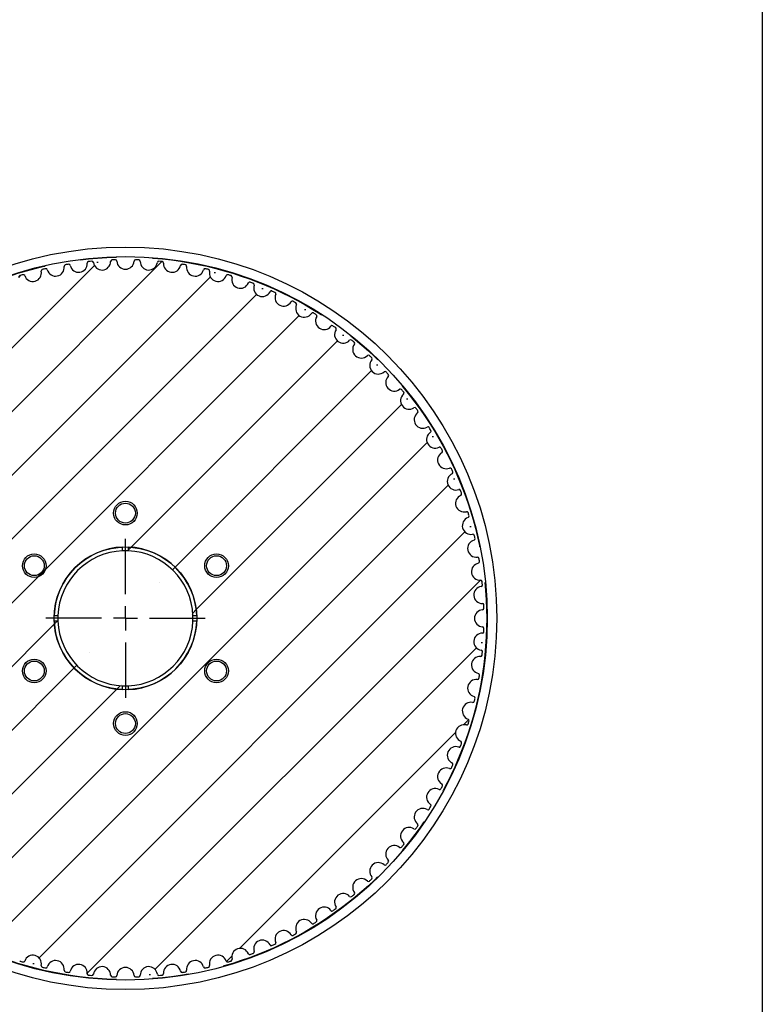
# Model space of a CAD drawing. Header units: millimetres. Extents: x 19 to 819, y 19 to 629.
# Tile 5 of 7: x 662 to 819, y 225 to 434. Entities that reach past the tile are written whole.
import ezdxf

# ---------------------------------------------------------------- set-up
doc = ezdxf.new("R2010")
doc.units = ezdxf.units.MM
doc.header["$LTSCALE"] = 3
doc.linetypes.add('CENTERX2', pattern=[20.32, 12.7, -2.54, 2.54, -2.54])
doc.layers.add('CENTER', color=40, linetype='CENTERX2')
doc.layers.add('HATCH', color=6, linetype='Continuous')
doc.layers.add('DIMENSIONS', color=140, linetype='Continuous', lineweight=25)
doc.layers.add('TEXT', color=140, linetype='Continuous', lineweight=25)
doc.styles.add('SLDTEXTSTYLE0', font='TXT', dxfattribs={"width": 0.7})
doc.dimstyles.new('SLDDIMSTYLE0', dxfattribs={"dimtxt": 6.474023, "dimasz": 9.906, "dimexe": 0, "dimexo": 0.0625, "dimgap": 1.618506, "dimtad": 0, "dimtih": 1, "dimtoh": 1, "dimrnd": 1e-09, "dimzin": 12, "dimdsep": 46, "dimtxsty": 'SLDTEXTSTYLE0', "dimsah": 1, "dimcen": 0, "dimadec": 0, "dimazin": 3, "dimtfac": 1, "dimtofl": 0, "dimtmove": 0, "dimatfit": 3, "dimfxl": 0, "dimfrac": 2, "dimtolj": 1, "dimtzin": 12, "dimarcsym": 0})

# ---------------------------------------------------------------- blocks, each defined once
blk = doc.blocks.new('_D_11')
at = {"layer": 'DIMENSIONS'}
for p, q in [((560.33, 422.74), (558.15, 422.74)), ((558.15, 422.74), (558.15, 412.45)), ((579.56, 422.74), (581.74, 422.74)), ((581.74, 422.74), (581.74, 412.45)), ((558.15, 412.45), (560.33, 412.45)), ((581.74, 412.45), (579.56, 412.45)), ((615.44, 413.34), (598.77, 413.34)), ((642.9, 371.05), (615.44, 413.34))]:
    blk.add_line(p, q, dxfattribs=at)
blk.add_solid([(642.9, 371.05), (638.78, 380.19), (636.22, 378.53)], dxfattribs=at)
at = {"layer": 'DIMENSIONS', "char_height": 6.35, "attachment_point": 1, "style": 'SLDTEXTSTYLE0'}
for s, insert in [('%%c', (552.75, 432.38)), ('152.8', (562.52, 432.38)), ('6.02', (560.33, 420.64)), ('PITCH DIA.', (545.89, 408.9))]:
    blk.add_mtext(s, dxfattribs=dict(at, insert=insert))
blk = doc.blocks.new('SW_CENTERMARKSYMBOL_1')
at = {"layer": 'CENTER', "color": 0}
for p, q in [((0, 5.08), (0, 16.8275)), ((0, 0), (0, 2.54)), ((-5.08, 0), (-16.8275, 0)), ((0, 0), (-2.54, 0)), ((0, 0), (0, -2.54)), ((0, 0), (2.54, 0)), ((5.08, 0), (16.8275, 0)), ((0, -5.08), (0, -16.8275))]:
    blk.add_line(p, q, dxfattribs=at)

msp = doc.modelspace()

# ---------------------------------------------------------------- hatches: boundary and pattern name
at = {"layer": 'HATCH'}
h = msp.add_hatch(dxfattribs=at)
h.set_pattern_fill('ANSI31', color=256, scale=3, style=0)
edge = h.paths.add_edge_path(flags=0)
edge.add_arc((684.492, 306.975), 75.825, 87.8555, 88.3945)
edge.add_arc((686.608, 382.471), 0.3, 88.3945, 176.49388)
edge.add_arc((684.492, 382.6), 1.82, 183.50612, 356.49388, ccw=False)
edge.add_arc((682.376, 382.471), 0.3, 3.50612, 91.6055)
edge.add_arc((684.492, 306.975), 75.825, 91.6055, 92.1445)
edge.add_arc((681.666, 382.447), 0.3, 92.1445, 180.24388)
edge.add_arc((679.546, 382.438), 1.82, -172.74388, 0.24388, ccw=False)
edge.add_arc((677.443, 382.171), 0.3, 7.25612, 95.3555)
edge.add_arc((684.492, 306.975), 75.825, 95.3555, 95.8945)
edge.add_arc((676.736, 382.101), 0.3, 95.8945, 183.99388)
edge.add_arc((674.621, 381.953), 1.82, -168.99388, 3.99388, ccw=False)
edge.add_arc((672.54, 381.549), 0.3, 11.00612, 99.1055)
edge.add_arc((684.492, 306.975), 75.825, 99.1055, 99.6445)
edge.add_arc((671.839, 381.433), 0.3, 99.6445, 187.74388)
edge.add_arc((669.738, 381.147), 1.82, -165.24388, 7.74388, ccw=False)
edge.add_arc((667.688, 380.607), 0.3, 14.75612, 102.8555)
edge.add_arc((684.492, 306.975), 75.825, 102.8555, 103.3945)
edge.add_arc((666.996, 380.446), 0.3, 103.3945, 191.49388)
edge.add_arc((664.919, 380.023), 1.82, -161.49388, 11.49388, ccw=False)
edge.add_arc((662.909, 379.351), 0.3, 18.50612, 106.6055)
edge.add_arc((684.492, 306.975), 75.825, 106.6055, 107.1445)
edge.add_arc((662.229, 379.144), 0.3, 107.1445, 195.24388)
edge.add_arc((660.183, 378.587), 1.82, -157.74388, 15.24388, ccw=False)
edge.add_arc((658.221, 377.784), 0.3, 22.25612, 110.3555)
edge.add_arc((684.492, 306.975), 75.825, 110.3555, 110.8945)
edge.add_arc((657.556, 377.534), 0.3, 110.8945, 198.99388)
edge.add_arc((655.552, 376.844), 1.82, -153.99388, 18.99388, ccw=False)
edge.add_arc((653.646, 375.914), 0.3, 26.00612, 114.1055)
edge.add_arc((684.492, 306.975), 75.825, 114.1055, 114.6445)
edge.add_arc((652.999, 375.621), 0.3, 114.6445, 202.74388)
edge.add_arc((651.044, 374.801), 1.82, -150.24388, 22.74388, ccw=False)
edge.add_arc((649.204, 373.749), 0.3, 29.75612, 117.8555)
edge.add_arc((684.492, 306.975), 75.825, 117.8555, 118.3945)
edge.add_arc((648.577, 373.414), 0.3, 118.3945, 206.49388)
edge.add_arc((646.68, 372.468), 1.82, -146.49388, 26.49388, ccw=False)
edge.add_arc((644.912, 371.298), 0.3, 33.50612, 121.6055)
edge.add_arc((684.492, 306.975), 75.825, 121.6055, 122.1445)
edge.add_arc((644.309, 370.923), 0.3, 122.1445, 210.24388)
edge.add_arc((642.477, 369.855), 1.82, -142.74388, 30.24388, ccw=False)
edge.add_arc((640.79, 368.572), 0.3, 37.25612, 125.3555)
edge.add_arc((684.492, 306.975), 75.825, 125.3555, 125.8945)
edge.add_arc((640.212, 368.158), 0.3, 125.8945, 213.99388)
edge.add_arc((638.455, 366.973), 1.82, -138.99388, 33.99388, ccw=False)
edge.add_arc((636.855, 365.582), 0.3, 41.00612, 129.1055)
edge.add_arc((684.492, 306.975), 75.825, 129.1055, 129.6445)
edge.add_arc((636.305, 365.131), 0.3, 129.6445, 217.74388)
edge.add_arc((634.629, 363.833), 1.82, -135.24388, 37.74388, ccw=False)
edge.add_arc((633.124, 362.34), 0.3, 44.75612, 132.8555)
edge.add_arc((684.492, 306.975), 75.825, 132.8555, 133.3945)
edge.add_arc((632.605, 361.855), 0.3, 133.3945, 221.49388)
edge.add_arc((631.017, 360.45), 1.82, -131.49388, 41.49388, ccw=False)
edge.add_arc((629.613, 358.862), 0.3, 48.50612, 136.6055)
edge.add_arc((684.492, 306.975), 75.825, 136.6055, 137.1445)
edge.add_arc((629.127, 358.344), 0.3, 137.1445, 225.24388)
edge.add_arc((627.634, 356.838), 1.82, -127.74388, 45.24388, ccw=False)
edge.add_arc((626.337, 355.162), 0.3, 52.25612, 140.3555)
edge.add_arc((684.492, 306.975), 75.825, 140.3555, 140.8945)
edge.add_arc((625.886, 354.613), 0.3, 140.8945, 228.99388)
edge.add_arc((624.495, 353.013), 1.82, -123.99388, 48.99388, ccw=False)
edge.add_arc((623.309, 351.255), 0.3, 56.00612, 144.1055)
edge.add_arc((684.492, 306.975), 75.825, 144.1055, 144.6445)
edge.add_arc((622.896, 350.678), 0.3, 144.6445, 232.74388)
edge.add_arc((621.612, 348.99), 1.82, -120.24388, 52.74388, ccw=False)
edge.add_arc((620.544, 347.159), 0.3, 59.75612, 147.8555)
edge.add_arc((684.492, 306.975), 75.825, 147.8555, 148.3945)
edge.add_arc((620.169, 346.555), 0.3, 148.3945, 236.49388)
edge.add_arc((618.999, 344.788), 1.82, -116.49388, 56.49388, ccw=False)
edge.add_arc((618.053, 342.89), 0.3, 63.50612, 151.6055)
edge.add_arc((684.492, 306.975), 75.825, 151.6055, 152.1445)
edge.add_arc((617.718, 342.264), 0.3, 152.1445, 240.24388)
edge.add_arc((616.666, 340.423), 1.82, -112.74388, 60.24388, ccw=False)
edge.add_arc((615.846, 338.468), 0.3, 67.25612, 155.3555)
edge.add_arc((684.492, 306.975), 75.825, 155.3555, 155.8945)
edge.add_arc((615.553, 337.821), 0.3, 155.8945, 243.99388)
edge.add_arc((614.624, 335.916), 1.82, -108.99388, 63.99388, ccw=False)
edge.add_arc((613.934, 333.911), 0.3, 71.00612, 159.1055)
edge.add_arc((684.492, 306.975), 75.825, 159.1055, 159.6445)
edge.add_arc((613.683, 333.246), 0.3, 159.6445, 247.74388)
edge.add_arc((612.881, 331.284), 1.82, -105.24388, 67.74388, ccw=False)
edge.add_arc((612.323, 329.239), 0.3, 74.75612, 162.8555)
edge.add_arc((684.492, 306.975), 75.825, 162.8555, 163.3945)
edge.add_arc((612.117, 328.559), 0.3, 163.3945, 251.49388)
edge.add_arc((611.444, 326.548), 1.82, -101.49388, 71.49388, ccw=False)
edge.add_arc((611.022, 324.471), 0.3, 78.50612, 166.6055)
edge.add_arc((684.492, 306.975), 75.825, 166.6055, 167.1445)
edge.add_arc((610.86, 323.779), 0.3, 167.1445, 255.24388)
edge.add_arc((610.32, 321.729), 1.82, -97.74388, 75.24388, ccw=False)
edge.add_arc((610.035, 319.628), 0.3, 82.25612, 170.3555)
edge.add_arc((684.492, 306.975), 75.825, 170.3555, 170.8945)
edge.add_arc((609.919, 318.927), 0.3, 170.8945, 258.99388)
edge.add_arc((609.514, 316.846), 1.82, -93.99388, 78.99388, ccw=False)
edge.add_arc((609.366, 314.731), 0.3, 86.00612, 174.1055)
edge.add_arc((684.492, 306.975), 75.825, 174.1055, 174.6445)
edge.add_arc((609.297, 314.024), 0.3, 174.6445, 262.74388)
edge.add_arc((609.029, 311.921), 1.82, -90.24388, 82.74388, ccw=False)
edge.add_arc((609.02, 309.801), 0.3, 89.75612, 177.8555)
edge.add_arc((684.492, 306.975), 75.825, 177.8555, 178.3945)
edge.add_arc((608.997, 309.091), 0.3, 178.3945, 266.49388)
edge.add_arc((608.867, 306.975), 1.82, -86.49388, 86.49388, ccw=False)
edge.add_arc((608.997, 304.859), 0.3, 93.50612, 181.6055)
edge.add_arc((684.492, 306.975), 75.825, 181.6055, 182.1445)
edge.add_arc((609.02, 304.149), 0.3, 182.1445, 270.24388)
edge.add_arc((609.029, 302.029), 1.82, -82.74388, 90.24388, ccw=False)
edge.add_arc((609.297, 299.926), 0.3, 97.25612, 185.3555)
edge.add_arc((684.492, 306.975), 75.825, 185.3555, 185.8945)
edge.add_arc((609.366, 299.219), 0.3, 185.8945, 273.99388)
edge.add_arc((609.514, 297.104), 1.82, -78.99388, 93.99388, ccw=False)
edge.add_arc((609.919, 295.023), 0.3, 101.00612, 189.1055)
edge.add_arc((684.492, 306.975), 75.825, 189.1055, 189.6445)
edge.add_arc((610.035, 294.322), 0.3, 189.6445, 277.74388)
edge.add_arc((610.32, 292.222), 1.82, -75.24388, 97.74388, ccw=False)
edge.add_arc((610.86, 290.171), 0.3, 104.75612, 192.8555)
edge.add_arc((684.492, 306.975), 75.825, 192.8555, 193.3945)
edge.add_arc((611.022, 289.48), 0.3, 193.3945, 281.49388)
edge.add_arc((611.444, 287.402), 1.82, -71.49388, 101.49388, ccw=False)
edge.add_arc((612.117, 285.392), 0.3, 108.50612, 196.6055)
edge.add_arc((684.492, 306.975), 75.825, 196.6055, 197.1445)
edge.add_arc((612.323, 284.712), 0.3, 197.1445, 285.24388)
edge.add_arc((612.881, 282.666), 1.82, -67.74388, 105.24388, ccw=False)
edge.add_arc((613.683, 280.704), 0.3, 112.25612, 200.3555)
edge.add_arc((684.492, 306.975), 75.825, 200.3555, 200.8945)
edge.add_arc((613.934, 280.039), 0.3, 200.8945, 288.99388)
edge.add_arc((614.624, 278.035), 1.82, -63.99388, 108.99388, ccw=False)
edge.add_arc((615.553, 276.13), 0.3, 116.00612, 204.1055)
edge.add_arc((684.492, 306.975), 75.825, 204.1055, 204.6445)
edge.add_arc((615.846, 275.482), 0.3, 204.6445, 292.74388)
edge.add_arc((616.666, 273.527), 1.82, -60.24388, 112.74388, ccw=False)
edge.add_arc((617.718, 271.687), 0.3, 119.75612, 207.8555)
edge.add_arc((684.492, 306.975), 75.825, 207.8555, 208.3945)
edge.add_arc((618.053, 271.06), 0.3, 208.3945, 296.49388)
edge.add_arc((618.999, 269.163), 1.82, -56.49388, 116.49388, ccw=False)
edge.add_arc((620.169, 267.395), 0.3, 123.50612, 211.6055)
edge.add_arc((684.492, 306.975), 75.825, 211.6055, 212.1445)
edge.add_arc((620.544, 266.792), 0.3, 212.1445, 300.24388)
edge.add_arc((621.612, 264.96), 1.82, -52.74388, 120.24388, ccw=False)
edge.add_arc((622.896, 263.273), 0.3, 127.25612, 215.3555)
edge.add_arc((684.492, 306.975), 75.825, 215.3555, 215.8945)
edge.add_arc((623.309, 262.695), 0.3, 215.8945, 303.99388)
edge.add_arc((624.495, 260.938), 1.82, -48.99388, 123.99388, ccw=False)
edge.add_arc((625.886, 259.338), 0.3, 131.00612, 219.1055)
edge.add_arc((684.492, 306.975), 75.825, 219.1055, 219.6445)
edge.add_arc((626.337, 258.789), 0.3, 219.6445, 307.74388)
edge.add_arc((627.634, 257.112), 1.82, -45.24388, 127.74388, ccw=False)
edge.add_arc((629.127, 255.607), 0.3, 134.75612, 222.8555)
edge.add_arc((684.492, 306.975), 75.825, 222.8555, 223.3945)
edge.add_arc((629.613, 255.088), 0.3, 223.3945, 311.49388)
edge.add_arc((631.017, 253.5), 1.82, -41.49388, 131.49388, ccw=False)
edge.add_arc((632.605, 252.096), 0.3, 138.50612, 226.6055)
edge.add_arc((684.492, 306.975), 75.825, 226.6055, 227.1445)
edge.add_arc((633.124, 251.61), 0.3, 227.1445, 315.24388)
edge.add_arc((634.629, 250.117), 1.82, -37.74388, 135.24388, ccw=False)
edge.add_arc((636.305, 248.82), 0.3, 142.25612, 230.3555)
edge.add_arc((684.492, 306.975), 75.825, 230.3555, 230.8945)
edge.add_arc((636.855, 248.369), 0.3, 230.8945, 318.99388)
edge.add_arc((638.455, 246.978), 1.82, -33.99388, 138.99388, ccw=False)
edge.add_arc((640.212, 245.793), 0.3, 146.00612, 234.1055)
edge.add_arc((684.492, 306.975), 75.825, 234.1055, 234.6445)
edge.add_arc((640.79, 245.379), 0.3, 234.6445, 322.74388)
edge.add_arc((642.477, 244.095), 1.82, -30.24388, 142.74388, ccw=False)
edge.add_arc((644.309, 243.028), 0.3, 149.75612, 237.8555)
edge.add_arc((684.492, 306.975), 75.825, 237.8555, 238.3945)
edge.add_arc((644.912, 242.652), 0.3, 238.3945, 326.49388)
edge.add_arc((646.68, 241.482), 1.82, -26.49388, 146.49388, ccw=False)
edge.add_arc((648.577, 240.536), 0.3, 153.50612, 241.6055)
edge.add_arc((684.492, 306.975), 75.825, 241.6055, 242.1445)
edge.add_arc((649.204, 240.201), 0.3, 242.1445, 330.24388)
edge.add_arc((651.044, 239.149), 1.82, -22.74388, 150.24388, ccw=False)
edge.add_arc((652.999, 238.33), 0.3, 157.25612, 245.3555)
edge.add_arc((684.492, 306.975), 75.825, 245.3555, 245.8945)
edge.add_arc((653.646, 238.036), 0.3, 245.8945, 333.99388)
edge.add_arc((655.552, 237.107), 1.82, -18.99388, 153.99388, ccw=False)
edge.add_arc((657.556, 236.417), 0.3, 161.00612, 249.1055)
edge.add_arc((684.492, 306.975), 75.825, 249.1055, 249.6445)
edge.add_arc((658.221, 236.167), 0.3, 249.6445, 337.74388)
edge.add_arc((660.183, 235.364), 1.82, -15.24388, 157.74388, ccw=False)
edge.add_arc((662.229, 234.806), 0.3, 164.75612, 252.8555)
edge.add_arc((684.492, 306.975), 75.825, 252.8555, 253.3945)
edge.add_arc((662.909, 234.6), 0.3, 253.3945, 341.49388)
edge.add_arc((664.919, 233.927), 1.82, -11.49388, 161.49388, ccw=False)
edge.add_arc((666.996, 233.505), 0.3, 168.50612, 256.6055)
edge.add_arc((684.492, 306.975), 75.825, 256.6055, 257.1445)
edge.add_arc((667.688, 233.343), 0.3, 257.1445, 345.24388)
edge.add_arc((669.738, 232.803), 1.82, -7.74388, 165.24388, ccw=False)
edge.add_arc((671.839, 232.518), 0.3, 172.25612, 260.3555)
edge.add_arc((684.492, 306.975), 75.825, 260.3555, 260.8945)
edge.add_arc((672.54, 232.402), 0.3, 260.8945, 348.99388)
edge.add_arc((674.621, 231.997), 1.82, -3.99388, 168.99388, ccw=False)
edge.add_arc((676.736, 231.85), 0.3, 176.00612, 264.1055)
edge.add_arc((684.492, 306.975), 75.825, 264.1055, 264.6445)
edge.add_arc((677.443, 231.78), 0.3, 264.6445, 352.74388)
edge.add_arc((679.546, 231.512), 1.82, -0.24388, 172.74388, ccw=False)
edge.add_arc((681.666, 231.503), 0.3, 179.75612, 267.8555)
edge.add_arc((684.492, 306.975), 75.825, 267.8555, 268.3945)
edge.add_arc((682.376, 231.48), 0.3, 268.3945, 356.49388)
edge.add_arc((684.492, 231.35), 1.82, 3.50612, 176.49388, ccw=False)
edge.add_arc((686.608, 231.48), 0.3, 183.50612, 271.6055)
edge.add_arc((684.492, 306.975), 75.825, 271.6055, 272.1445)
edge.add_arc((687.318, 231.503), 0.3, 272.1445, 360.24388)
edge.add_arc((689.438, 231.512), 1.82, 7.25612, 180.24388, ccw=False)
edge.add_arc((691.541, 231.78), 0.3, 187.25612, 275.3555)
edge.add_arc((684.492, 306.975), 75.825, 275.3555, 275.8945)
edge.add_arc((692.248, 231.85), 0.3, 275.8945, 363.99388)
edge.add_arc((694.363, 231.997), 1.82, 11.00612, 183.99388, ccw=False)
edge.add_arc((696.444, 232.402), 0.3, 191.00612, 279.1055)
edge.add_arc((684.492, 306.975), 75.825, 279.1055, 279.6445)
edge.add_arc((697.145, 232.518), 0.3, 279.6445, 367.74388)
edge.add_arc((699.246, 232.803), 1.82, 14.75612, 187.74388, ccw=False)
edge.add_arc((701.296, 233.343), 0.3, 194.75612, 282.8555)
edge.add_arc((684.492, 306.975), 75.825, 282.8555, 283.3945)
edge.add_arc((701.988, 233.505), 0.3, 283.3945, 371.49388)
edge.add_arc((704.065, 233.927), 1.82, 18.50612, 191.49388, ccw=False)
edge.add_arc((706.076, 234.6), 0.3, 198.50612, 286.6055)
edge.add_arc((684.492, 306.975), 75.825, 286.6055, 287.1445)
edge.add_arc((706.756, 234.806), 0.3, 287.1445, 375.24388)
edge.add_arc((708.801, 235.364), 1.82, 22.25612, 195.24388, ccw=False)
edge.add_arc((710.763, 236.167), 0.3, 202.25612, 290.3555)
edge.add_arc((684.492, 306.975), 75.825, 290.3555, 290.8945)
edge.add_arc((711.428, 236.417), 0.3, 290.8945, 378.99388)
edge.add_arc((713.433, 237.107), 1.82, 26.00612, 198.99388, ccw=False)
edge.add_arc((715.338, 238.036), 0.3, 206.00612, 294.1055)
edge.add_arc((684.492, 306.975), 75.825, 294.1055, 294.6445)
edge.add_arc((715.985, 238.33), 0.3, 294.6445, 382.74388)
edge.add_arc((717.94, 239.149), 1.82, 29.75612, 202.74388, ccw=False)
edge.add_arc((719.781, 240.201), 0.3, 209.75612, 297.8555)
edge.add_arc((684.492, 306.975), 75.825, 297.8555, 298.3945)
edge.add_arc((720.407, 240.536), 0.3, 298.3945, 386.49388)
edge.add_arc((722.305, 241.482), 1.82, 33.50612, 206.49388, ccw=False)
edge.add_arc((724.072, 242.652), 0.3, 213.50612, 301.6055)
edge.add_arc((684.492, 306.975), 75.825, 301.6055, 302.1445)
edge.add_arc((724.676, 243.028), 0.3, 302.1445, 390.24388)
edge.add_arc((726.507, 244.095), 1.82, 37.25612, 210.24388, ccw=False)
edge.add_arc((728.194, 245.379), 0.3, 217.25612, 305.3555)
edge.add_arc((684.492, 306.975), 75.825, 305.3555, 305.8945)
edge.add_arc((728.772, 245.793), 0.3, 305.8945, 393.99388)
edge.add_arc((730.53, 246.978), 1.82, 41.00612, 213.99388, ccw=False)
edge.add_arc((732.13, 248.369), 0.3, 221.00612, 309.1055)
edge.add_arc((684.492, 306.975), 75.825, 309.1055, 309.6445)
edge.add_arc((732.679, 248.82), 0.3, 309.6445, 397.74388)
edge.add_arc((734.355, 250.117), 1.82, 44.75612, 217.74388, ccw=False)
edge.add_arc((735.861, 251.61), 0.3, 224.75612, 312.8555)
edge.add_arc((684.492, 306.975), 75.825, 312.8555, 313.3945)
edge.add_arc((736.379, 252.096), 0.3, 313.3945, 401.49388)
edge.add_arc((737.967, 253.5), 1.82, 48.50612, 221.49388, ccw=False)
edge.add_arc((739.372, 255.088), 0.3, 228.50612, 316.6055)
edge.add_arc((684.492, 306.975), 75.825, 316.6055, 317.1445)
edge.add_arc((739.857, 255.607), 0.3, 317.1445, 405.24388)
edge.add_arc((741.35, 257.112), 1.82, 52.25612, 225.24388, ccw=False)
edge.add_arc((742.648, 258.789), 0.3, 232.25612, 320.3555)
edge.add_arc((684.492, 306.975), 75.825, 320.3555, 320.8945)
edge.add_arc((743.098, 259.338), 0.3, 320.8945, 408.99388)
edge.add_arc((744.489, 260.938), 1.82, 56.00612, 228.99388, ccw=False)
edge.add_arc((745.675, 262.695), 0.3, 236.00612, 324.1055)
edge.add_arc((684.492, 306.975), 75.825, 324.1055, 324.6445)
edge.add_arc((746.089, 263.273), 0.3, 324.6445, 412.74388)
edge.add_arc((747.372, 264.96), 1.82, 59.75612, 232.74388, ccw=False)
edge.add_arc((748.44, 266.792), 0.3, 239.75612, 327.8555)
edge.add_arc((684.492, 306.975), 75.825, 327.8555, 328.3945)
edge.add_arc((748.815, 267.395), 0.3, 328.3945, 416.49388)
edge.add_arc((749.985, 269.163), 1.82, 63.50612, 236.49388, ccw=False)
edge.add_arc((750.931, 271.06), 0.3, 243.50612, 331.6055)
edge.add_arc((684.492, 306.975), 75.825, 331.6055, 332.1445)
edge.add_arc((751.266, 271.687), 0.3, 332.1445, 420.24388)
edge.add_arc((752.318, 273.527), 1.82, 67.25612, 240.24388, ccw=False)
edge.add_arc((753.138, 275.482), 0.3, 247.25612, 335.3555)
edge.add_arc((684.492, 306.975), 75.825, 335.3555, 335.8945)
edge.add_arc((753.431, 276.13), 0.3, 335.8945, 423.99388)
edge.add_arc((754.361, 278.035), 1.82, 71.00612, 243.99388, ccw=False)
edge.add_arc((755.05, 280.039), 0.3, 251.00612, 339.1055)
edge.add_arc((684.492, 306.975), 75.825, 339.1055, 339.6445)
edge.add_arc((755.301, 280.704), 0.3, 339.6445, 427.74388)
edge.add_arc((756.104, 282.666), 1.82, 74.75612, 247.74388, ccw=False)
edge.add_arc((756.661, 284.712), 0.3, 254.75612, 342.8555)
edge.add_arc((684.492, 306.975), 75.825, 342.8555, 343.3945)
edge.add_arc((756.867, 285.392), 0.3, 343.3945, 431.49388)
edge.add_arc((757.54, 287.402), 1.82, 78.50612, 251.49388, ccw=False)
edge.add_arc((757.963, 289.48), 0.3, 258.50612, 346.6055)
edge.add_arc((684.492, 306.975), 75.825, 346.6055, 347.1445)
edge.add_arc((758.124, 290.171), 0.3, 347.1445, 435.24388)
edge.add_arc((758.664, 292.222), 1.82, 82.25612, 255.24388, ccw=False)
edge.add_arc((758.95, 294.322), 0.3, 262.25612, 350.3555)
edge.add_arc((684.492, 306.975), 75.825, 350.3555, 350.8945)
edge.add_arc((759.065, 295.023), 0.3, 350.8945, 438.99388)
edge.add_arc((759.47, 297.104), 1.82, 86.00612, 258.99388, ccw=False)
edge.add_arc((759.618, 299.219), 0.3, 266.00612, 354.1055)
edge.add_arc((684.492, 306.975), 75.825, 354.1055, 354.6445)
edge.add_arc((759.687, 299.926), 0.3, 354.6445, 442.74388)
edge.add_arc((759.955, 302.029), 1.82, 89.75612, 262.74388, ccw=False)
edge.add_arc((759.964, 304.149), 0.3, 269.75612, 357.8555)
edge.add_arc((684.492, 306.975), 75.825, 357.8555, 358.3945)
edge.add_arc((759.987, 304.859), 0.3, 358.3945, 446.49388)
edge.add_arc((760.117, 306.975), 1.82, 93.50612, 266.49388, ccw=False)
edge.add_arc((759.987, 309.091), 0.3, 273.50612, 361.6055)
edge.add_arc((684.492, 306.975), 75.825, 1.6055, 2.1445)
edge.add_arc((759.964, 309.801), 0.3, 2.1445, 90.24388)
edge.add_arc((759.955, 311.921), 1.82, 97.25612, 270.24388, ccw=False)
edge.add_arc((759.687, 314.024), 0.3, 277.25612, 365.3555)
edge.add_arc((684.492, 306.975), 75.825, 5.3555, 5.8945)
edge.add_arc((759.618, 314.731), 0.3, 5.8945, 93.99388)
edge.add_arc((759.47, 316.846), 1.82, 101.00612, 273.99388, ccw=False)
edge.add_arc((759.065, 318.927), 0.3, 281.00612, 369.1055)
edge.add_arc((684.492, 306.975), 75.825, 9.1055, 9.6445)
edge.add_arc((758.95, 319.628), 0.3, 9.6445, 97.74388)
edge.add_arc((758.664, 321.729), 1.82, 104.75612, 277.74388, ccw=False)
edge.add_arc((758.124, 323.779), 0.3, 284.75612, 372.8555)
edge.add_arc((684.492, 306.975), 75.825, 12.8555, 13.3945)
edge.add_arc((757.963, 324.471), 0.3, 13.3945, 101.49388)
edge.add_arc((757.54, 326.548), 1.82, 108.50612, 281.49388, ccw=False)
edge.add_arc((756.867, 328.559), 0.3, 288.50612, 376.6055)
edge.add_arc((684.492, 306.975), 75.825, 16.6055, 17.1445)
edge.add_arc((756.661, 329.239), 0.3, 17.1445, 105.24388)
edge.add_arc((756.104, 331.284), 1.82, 112.25612, 285.24388, ccw=False)
edge.add_arc((755.301, 333.246), 0.3, 292.25612, 380.3555)
edge.add_arc((684.492, 306.975), 75.825, 20.3555, 20.8945)
edge.add_arc((755.05, 333.911), 0.3, 20.8945, 108.99388)
edge.add_arc((754.361, 335.916), 1.82, 116.00612, 288.99388, ccw=False)
edge.add_arc((753.431, 337.821), 0.3, 296.00612, 384.1055)
edge.add_arc((684.492, 306.975), 75.825, 24.1055, 24.6445)
edge.add_arc((753.138, 338.468), 0.3, 24.6445, 112.74388)
edge.add_arc((752.318, 340.423), 1.82, 119.75612, 292.74388, ccw=False)
edge.add_arc((751.266, 342.264), 0.3, 299.75612, 387.8555)
edge.add_arc((684.492, 306.975), 75.825, 27.8555, 28.3945)
edge.add_arc((750.931, 342.89), 0.3, 28.3945, 116.49388)
edge.add_arc((749.985, 344.788), 1.82, 123.50612, 296.49388, ccw=False)
edge.add_arc((748.815, 346.555), 0.3, 303.50612, 391.6055)
edge.add_arc((684.492, 306.975), 75.825, 31.6055, 32.1445)
edge.add_arc((748.44, 347.159), 0.3, 32.1445, 120.24388)
edge.add_arc((747.372, 348.99), 1.82, 127.25612, 300.24388, ccw=False)
edge.add_arc((746.089, 350.678), 0.3, 307.25612, 395.3555)
edge.add_arc((684.492, 306.975), 75.825, 35.3555, 35.8945)
edge.add_arc((745.675, 351.255), 0.3, 35.8945, 123.99388)
edge.add_arc((744.489, 353.013), 1.82, 131.00612, 303.99388, ccw=False)
edge.add_arc((743.098, 354.613), 0.3, 311.00612, 399.1055)
edge.add_arc((684.492, 306.975), 75.825, 39.1055, 39.6445)
edge.add_arc((742.648, 355.162), 0.3, 39.6445, 127.74388)
edge.add_arc((741.35, 356.838), 1.82, 134.75612, 307.74388, ccw=False)
edge.add_arc((739.857, 358.344), 0.3, 314.75612, 402.8555)
edge.add_arc((684.492, 306.975), 75.825, 42.8555, 43.3945)
edge.add_arc((739.372, 358.862), 0.3, 43.3945, 131.49388)
edge.add_arc((737.967, 360.45), 1.82, 138.50612, 311.49388, ccw=False)
edge.add_arc((736.379, 361.855), 0.3, 318.50612, 406.6055)
edge.add_arc((684.492, 306.975), 75.825, 46.6055, 47.1445)
edge.add_arc((735.861, 362.34), 0.3, 47.1445, 135.24388)
edge.add_arc((734.355, 363.833), 1.82, 142.25612, 315.24388, ccw=False)
edge.add_arc((732.679, 365.131), 0.3, 322.25612, 410.3555)
edge.add_arc((684.492, 306.975), 75.825, 50.3555, 50.8945)
edge.add_arc((732.13, 365.582), 0.3, 50.8945, 138.99388)
edge.add_arc((730.53, 366.973), 1.82, 146.00612, 318.99388, ccw=False)
edge.add_arc((728.772, 368.158), 0.3, 326.00612, 414.1055)
edge.add_arc((684.492, 306.975), 75.825, 54.1055, 54.6445)
edge.add_arc((728.194, 368.572), 0.3, 54.6445, 142.74388)
edge.add_arc((726.507, 369.855), 1.82, 149.75612, 322.74388, ccw=False)
edge.add_arc((724.676, 370.923), 0.3, 329.75612, 417.8555)
edge.add_arc((684.492, 306.975), 75.825, 57.8555, 58.3945)
edge.add_arc((724.072, 371.298), 0.3, 58.3945, 146.49388)
edge.add_arc((722.305, 372.468), 1.82, 153.50612, 326.49388, ccw=False)
edge.add_arc((720.407, 373.414), 0.3, 333.50612, 421.6055)
edge.add_arc((684.492, 306.975), 75.825, 61.6055, 62.1445)
edge.add_arc((719.781, 373.749), 0.3, 62.1445, 150.24388)
edge.add_arc((717.94, 374.801), 1.82, 157.25612, 330.24388, ccw=False)
edge.add_arc((715.985, 375.621), 0.3, 337.25612, 425.3555)
edge.add_arc((684.492, 306.975), 75.825, 65.3555, 65.8945)
edge.add_arc((715.338, 375.914), 0.3, 65.8945, 153.99388)
edge.add_arc((713.433, 376.844), 1.82, 161.00612, 333.99388, ccw=False)
edge.add_arc((711.428, 377.534), 0.3, 341.00612, 429.1055)
edge.add_arc((684.492, 306.975), 75.825, 69.1055, 69.6445)
edge.add_arc((710.763, 377.784), 0.3, 69.6445, 157.74388)
edge.add_arc((708.801, 378.587), 1.82, 164.75612, 337.74388, ccw=False)
edge.add_arc((706.756, 379.144), 0.3, 344.75612, 432.8555)
edge.add_arc((684.492, 306.975), 75.825, 72.8555, 73.3945)
edge.add_arc((706.076, 379.351), 0.3, 73.3945, 161.49388)
edge.add_arc((704.065, 380.023), 1.82, 168.50612, 341.49388, ccw=False)
edge.add_arc((701.988, 380.446), 0.3, 348.50612, 436.6055)
edge.add_arc((684.492, 306.975), 75.825, 76.6055, 77.1445)
edge.add_arc((701.296, 380.607), 0.3, 77.1445, 165.24388)
edge.add_arc((699.246, 381.147), 1.82, 172.25612, 345.24388, ccw=False)
edge.add_arc((697.145, 381.433), 0.3, 352.25612, 440.3555)
edge.add_arc((684.492, 306.975), 75.825, 80.3555, 80.8945)
edge.add_arc((696.444, 381.549), 0.3, 80.8945, 168.99388)
edge.add_arc((694.363, 381.953), 1.82, 176.00612, 348.99388, ccw=False)
edge.add_arc((692.248, 382.101), 0.3, 356.00612, 444.1055)
edge.add_arc((684.492, 306.975), 75.825, 84.1055, 84.6445)
edge.add_arc((691.541, 382.171), 0.3, 84.6445, 172.74388)
edge.add_arc((689.438, 382.438), 1.82, 179.75612, 352.74388, ccw=False)
edge.add_arc((687.318, 382.447), 0.3, 359.75612, 447.8555)
edge = h.paths.add_edge_path(flags=0)
edge.add_arc((684.492, 329.225), 2.1, 0, 360)
edge = h.paths.add_edge_path(flags=0)
edge.add_arc((665.223, 295.85), 2.1, 0, 360)
edge = h.paths.add_edge_path(flags=0)
edge.add_arc((703.761, 295.85), 2.1, 0, 360)
edge = h.paths.add_edge_path(flags=0)
edge.add_arc((703.761, 318.1), 2.1, 0, 360)
edge = h.paths.add_edge_path(flags=0)
edge.add_arc((684.492, 284.725), 2.1, 0, 360)
edge = h.paths.add_edge_path(flags=0)
edge.add_arc((665.223, 318.1), 2.1, 0, 360)
edge = h.paths.add_edge_path(flags=0)
edge.add_arc((684.492, 306.975), 15.084, 0, 360)
h = msp.add_hatch(dxfattribs=at)
h.set_pattern_fill('ANSI31', color=256, scale=3, style=0)
edge = h.paths.add_edge_path(flags=0)
edge.add_arc((684.492, 329.225), 2.5, 0, 360)
h = msp.add_hatch(dxfattribs=at)
h.set_pattern_fill('ANSI31', color=256, scale=3, style=0)
edge = h.paths.add_edge_path(flags=0)
edge.add_arc((684.492, 306.975), 15.084, 92.27969, 177.72031)
edge.add_line((669.42, 307.575), (670.217, 307.575))
edge.add_arc((684.492, 306.975), 14.287, 92.40683, 177.59317, ccw=False)
edge.add_line((683.892, 321.25), (683.892, 322.047))
h = msp.add_hatch(dxfattribs=at)
h.set_pattern_fill('ANSI31', color=256, scale=3, style=0)
edge = h.paths.add_edge_path(flags=0)
edge.add_arc((684.492, 306.975), 14.287, 2.40683, 87.59317, ccw=False)
edge.add_line((698.767, 307.575), (699.564, 307.575))
edge.add_arc((684.492, 306.975), 15.084, 2.27969, 87.72031)
edge.add_line((685.092, 322.047), (685.092, 321.25))
h = msp.add_hatch(dxfattribs=at)
h.set_pattern_fill('ANSI31', color=256, scale=3, style=0)
edge = h.paths.add_edge_path(flags=0)
edge.add_arc((665.223, 318.1), 2.5, 0, 360)
h = msp.add_hatch(dxfattribs=at)
h.set_pattern_fill('ANSI31', color=256, scale=3, style=0)
edge = h.paths.add_edge_path(flags=0)
edge.add_arc((703.761, 318.1), 2.5, 0, 360)
h = msp.add_hatch(dxfattribs=at)
h.set_pattern_fill('ANSI31', color=256, scale=3, style=0)
edge = h.paths.add_edge_path(flags=0)
edge.add_arc((684.492, 306.975), 14.287, 182.40683, 267.59317, ccw=False)
edge.add_line((670.217, 306.375), (669.42, 306.375))
edge.add_arc((684.492, 306.975), 15.084, 182.27969, 267.72031)
edge.add_line((683.892, 291.903), (683.892, 292.7))
h = msp.add_hatch(dxfattribs=at)
h.set_pattern_fill('ANSI31', color=256, scale=3, style=0)
edge = h.paths.add_edge_path(flags=0)
edge.add_arc((684.492, 306.975), 15.084, 272.27969, 357.72031)
edge.add_line((699.564, 306.375), (698.767, 306.375))
edge.add_arc((684.492, 306.975), 14.287, 272.40683, 357.59317, ccw=False)
edge.add_line((685.092, 292.7), (685.092, 291.903))
h = msp.add_hatch(dxfattribs=at)
h.set_pattern_fill('ANSI31', color=256, scale=3, style=0)
edge = h.paths.add_edge_path(flags=0)
edge.add_arc((665.223, 295.85), 2.5, 0, 360)
h = msp.add_hatch(dxfattribs=at)
h.set_pattern_fill('ANSI31', color=256, scale=3, style=0)
edge = h.paths.add_edge_path(flags=0)
edge.add_arc((703.761, 295.85), 2.5, 0, 360)
h = msp.add_hatch(dxfattribs=at)
h.set_pattern_fill('ANSI31', color=256, scale=3, style=0)
edge = h.paths.add_edge_path(flags=0)
edge.add_arc((684.492, 284.725), 2.5, 0, 360)

# ---------------------------------------------------------------- linework, layer by layer
for p, q in [((683.892, 321.25), (683.892, 322.047)), ((685.092, 322.047), (685.092, 321.25)), ((669.42, 307.575), (670.217, 307.575)), ((670.217, 306.375), (669.42, 306.375)), ((698.767, 307.575), (699.564, 307.575)), ((699.564, 306.375), (698.767, 306.375)), ((683.892, 291.903), (683.892, 292.7)), ((685.092, 292.7), (685.092, 291.903))]:
    msp.add_line(p, q)
for centre, radius in [((684.492, 306.975), 78.5), ((684.492, 306.975), 76.5), ((684.492, 329.225), 2.5), ((684.492, 329.225), 2.1), ((684.492, 306.975), 15.084), ((665.223, 318.1), 2.5), ((665.223, 318.1), 2.1), ((703.761, 318.1), 2.5), ((703.761, 318.1), 2.1), ((665.223, 295.85), 2.5), ((665.223, 295.85), 2.1), ((703.761, 295.85), 2.5), ((703.761, 295.85), 2.1), ((684.492, 284.725), 2.5), ((684.492, 284.725), 2.1)]:
    msp.add_circle(centre, radius)
for centre, radius, start, end in [((669.738, 381.147), 1.82, 194.75612, 7.74388), ((671.839, 381.433), 0.3, 99.6445, 187.74388), ((684.492, 306.975), 75.825, 99.1055, 99.6445), ((672.54, 381.549), 0.3, 11.00612, 99.1055), ((674.621, 381.953), 1.82, 191.00612, 3.99388), ((676.736, 382.101), 0.3, 95.8945, 183.99388), ((684.492, 306.975), 75.825, 95.3555, 95.8945), ((677.443, 382.171), 0.3, 7.25612, 95.3555), ((679.546, 382.438), 1.82, 187.25612, 0.24388), ((681.666, 382.447), 0.3, 92.1445, 180.24388), ((684.492, 306.975), 75.825, 91.6055, 92.1445), ((682.376, 382.471), 0.3, 3.50612, 91.6055), ((684.492, 382.6), 1.82, 183.50612, 356.49388), ((686.608, 382.471), 0.3, 88.3945, 176.49388), ((684.492, 306.975), 75.825, 87.8555, 88.3945), ((687.318, 382.447), 0.3, 359.75612, 87.8555), ((689.438, 382.438), 1.82, 179.75612, 352.74388), ((691.541, 382.171), 0.3, 84.6445, 172.74388), ((684.492, 306.975), 75.825, 84.1055, 84.6445), ((692.248, 382.101), 0.3, 356.00612, 84.1055), ((694.363, 381.953), 1.82, 176.00612, 348.99388), ((696.444, 381.549), 0.3, 80.8945, 168.99388), ((684.492, 306.975), 75.825, 80.3555, 80.8945), ((697.145, 381.433), 0.3, 352.25612, 80.3555), ((699.246, 381.147), 1.82, 172.25612, 345.24388), ((662.229, 379.144), 0.3, 107.1445, 195.24388), ((684.492, 306.975), 75.825, 106.6055, 107.1445), ((662.909, 379.351), 0.3, 18.50612, 106.6055), ((664.919, 380.023), 1.82, 198.50612, 11.49388), ((666.996, 380.446), 0.3, 103.3945, 191.49388), ((684.492, 306.975), 75.825, 102.8555, 103.3945), ((667.688, 380.607), 0.3, 14.75612, 102.8555), ((701.296, 380.607), 0.3, 77.1445, 165.24388), ((684.492, 306.975), 75.825, 76.6055, 77.1445), ((701.988, 380.446), 0.3, 348.50612, 76.6055), ((704.065, 380.023), 1.82, 168.50612, 341.49388), ((706.076, 379.351), 0.3, 73.3945, 161.49388), ((684.492, 306.975), 75.825, 72.8555, 73.3945), ((706.756, 379.144), 0.3, 344.75612, 72.8555), ((708.801, 378.587), 1.82, 164.75612, 337.74388), ((710.763, 377.784), 0.3, 69.6445, 157.74388), ((684.492, 306.975), 75.825, 69.1055, 69.6445), ((711.428, 377.534), 0.3, 341.00612, 69.1055), ((713.433, 376.844), 1.82, 161.00612, 333.99388), ((715.338, 375.914), 0.3, 65.8945, 153.99388), ((684.492, 306.975), 75.825, 65.3555, 65.8945), ((715.985, 375.621), 0.3, 337.25612, 65.3555), ((717.94, 374.801), 1.82, 157.25612, 330.24388), ((719.781, 373.749), 0.3, 62.1445, 150.24388), ((684.492, 306.975), 75.825, 61.6055, 62.1445), ((722.305, 372.468), 1.82, 153.50612, 326.49388), ((720.407, 373.414), 0.3, 333.50612, 61.6055), ((724.072, 371.298), 0.3, 58.3945, 146.49388), ((684.492, 306.975), 75.825, 57.8555, 58.3945), ((726.507, 369.855), 1.82, 149.75612, 322.74388), ((724.676, 370.923), 0.3, 329.75612, 57.8555), ((728.194, 368.572), 0.3, 54.6445, 142.74388), ((684.492, 306.975), 75.825, 54.1055, 54.6445), ((730.53, 366.973), 1.82, 146.00612, 318.99388), ((728.772, 368.158), 0.3, 326.00612, 54.1055), ((732.13, 365.582), 0.3, 50.8945, 138.99388), ((684.492, 306.975), 75.825, 50.3555, 50.8945), ((734.355, 363.833), 1.82, 142.25612, 315.24388), ((732.679, 365.131), 0.3, 322.25612, 50.3555), ((735.861, 362.34), 0.3, 47.1445, 135.24388), ((684.492, 306.975), 75.825, 46.6055, 47.1445), ((737.967, 360.45), 1.82, 138.50612, 311.49388), ((736.379, 361.855), 0.3, 318.50612, 46.6055), ((739.372, 358.862), 0.3, 43.3945, 131.49388), ((741.35, 356.838), 1.82, 134.75612, 307.74388), ((684.492, 306.975), 75.825, 42.8555, 43.3945), ((739.857, 358.344), 0.3, 314.75612, 42.8555), ((742.648, 355.162), 0.3, 39.6445, 127.74388), ((744.489, 353.013), 1.82, 131.00612, 303.99388), ((684.492, 306.975), 75.825, 39.1055, 39.6445), ((743.098, 354.613), 0.3, 311.00612, 39.1055), ((745.675, 351.255), 0.3, 35.8945, 123.99388), ((747.372, 348.99), 1.82, 127.25612, 300.24388), ((684.492, 306.975), 75.825, 35.3555, 35.8945), ((746.089, 350.678), 0.3, 307.25612, 35.3555), ((749.985, 344.788), 1.82, 123.50612, 296.49388), ((748.44, 347.159), 0.3, 32.1445, 120.24388), ((684.492, 306.975), 75.825, 31.6055, 32.1445), ((748.815, 346.555), 0.3, 303.50612, 31.6055), ((752.318, 340.423), 1.82, 119.75612, 292.74388), ((750.931, 342.89), 0.3, 28.3945, 116.49388), ((684.492, 306.975), 75.825, 27.8555, 28.3945), ((751.266, 342.264), 0.3, 299.75612, 27.8555), ((754.361, 335.916), 1.82, 116.00612, 288.99388), ((753.138, 338.468), 0.3, 24.6445, 112.74388), ((684.492, 306.975), 75.825, 24.1055, 24.6445), ((753.431, 337.821), 0.3, 296.00612, 24.1055), ((755.05, 333.911), 0.3, 20.8945, 108.99388), ((684.492, 306.975), 75.825, 20.3555, 20.8945), ((755.301, 333.246), 0.3, 292.25612, 20.3555), ((756.104, 331.284), 1.82, 112.25612, 285.24388), ((756.661, 329.239), 0.3, 17.1445, 105.24388), ((684.492, 306.975), 75.825, 16.6055, 17.1445), ((757.54, 326.548), 1.82, 108.50612, 281.49388), ((756.867, 328.559), 0.3, 288.50612, 16.6055), ((758.664, 321.729), 1.82, 104.75612, 277.74388), ((757.963, 324.471), 0.3, 13.3945, 101.49388), ((758.124, 323.779), 0.3, 284.75612, 12.8555), ((684.492, 306.975), 75.825, 12.8555, 13.3945), ((684.492, 306.975), 15.084, 92.27969, 177.72031), ((684.492, 306.975), 14.287, 92.40683, 177.59317), ((684.492, 306.975), 14.287, 87.59317, 92.40683), ((684.492, 306.975), 15.084, 2.27969, 87.72031), ((684.492, 306.975), 14.287, 2.40683, 87.59317), ((759.47, 316.846), 1.82, 101.00612, 273.99388), ((758.95, 319.628), 0.3, 9.6445, 97.74388), ((759.065, 318.927), 0.3, 281.00612, 9.1055), ((684.492, 306.975), 75.825, 9.1055, 9.6445), ((759.618, 314.731), 0.3, 5.8945, 93.99388), ((684.492, 306.975), 75.825, 5.3555, 5.8945), ((759.955, 311.921), 1.82, 97.25612, 270.24388), ((759.687, 314.024), 0.3, 277.25612, 5.3555), ((760.117, 306.975), 1.82, 93.50612, 266.49388), ((759.964, 309.801), 0.3, 2.1445, 90.24388), ((759.987, 309.091), 0.3, 273.50612, 1.6055), ((684.492, 306.975), 75.825, 1.6055, 2.1445), ((684.492, 306.975), 15.084, 182.27969, 267.72031), ((684.492, 306.975), 14.287, 177.59317, 182.40683), ((684.492, 306.975), 14.287, 182.40683, 267.59317), ((684.492, 306.975), 15.084, 272.27969, 357.72031), ((684.492, 306.975), 14.287, 272.40683, 357.59317), ((684.492, 306.975), 14.287, 357.59317, 2.40683), ((759.964, 304.149), 0.3, 269.75612, 357.8555), ((759.987, 304.859), 0.3, 358.3945, 86.49388), ((684.492, 306.975), 75.825, 357.8555, 358.3945), ((759.955, 302.029), 1.82, 89.75612, 262.74388), ((759.687, 299.926), 0.3, 354.6445, 82.74388), ((684.492, 306.975), 75.825, 354.1055, 354.6445), ((759.47, 297.104), 1.82, 86.00612, 258.99388), ((759.618, 299.219), 0.3, 266.00612, 354.1055), ((758.664, 292.222), 1.82, 82.25612, 255.24388), ((758.95, 294.322), 0.3, 262.25612, 350.3555), ((759.065, 295.023), 0.3, 350.8945, 78.99388), ((684.492, 306.975), 75.825, 350.3555, 350.8945), ((684.492, 306.975), 14.287, 267.59317, 272.40683), ((757.963, 289.48), 0.3, 258.50612, 346.6055), ((758.124, 290.171), 0.3, 347.1445, 75.24388), ((684.492, 306.975), 75.825, 346.6055, 347.1445), ((757.54, 287.402), 1.82, 78.50612, 251.49388), ((684.492, 306.975), 75.825, 342.8555, 343.3945), ((756.867, 285.392), 0.3, 343.3945, 71.49388), ((756.104, 282.666), 1.82, 74.75612, 247.74388), ((756.661, 284.712), 0.3, 254.75612, 342.8555), ((754.361, 278.035), 1.82, 71.00612, 243.99388), ((755.05, 280.039), 0.3, 251.00612, 339.1055), ((684.492, 306.975), 75.825, 339.1055, 339.6445), ((755.301, 280.704), 0.3, 339.6445, 67.74388), ((752.318, 273.527), 1.82, 67.25612, 240.24388), ((753.138, 275.482), 0.3, 247.25612, 335.3555), ((684.492, 306.975), 75.825, 335.3555, 335.8945), ((753.431, 276.13), 0.3, 335.8945, 63.99388), ((749.985, 269.163), 1.82, 63.50612, 236.49388), ((750.931, 271.06), 0.3, 243.50612, 331.6055), ((684.492, 306.975), 75.825, 331.6055, 332.1445), ((751.266, 271.687), 0.3, 332.1445, 60.24388), ((747.372, 264.96), 1.82, 59.75612, 232.74388), ((748.44, 266.792), 0.3, 239.75612, 327.8555), ((684.492, 306.975), 75.825, 327.8555, 328.3945), ((748.815, 267.395), 0.3, 328.3945, 56.49388), ((744.489, 260.938), 1.82, 56.00612, 228.99388), ((745.675, 262.695), 0.3, 236.00612, 324.1055), ((684.492, 306.975), 75.825, 324.1055, 324.6445), ((746.089, 263.273), 0.3, 324.6445, 52.74388), ((741.35, 257.112), 1.82, 52.25612, 225.24388), ((742.648, 258.789), 0.3, 232.25612, 320.3555), ((684.492, 306.975), 75.825, 320.3555, 320.8945), ((743.098, 259.338), 0.3, 320.8945, 48.99388), ((737.967, 253.5), 1.82, 48.50612, 221.49388), ((739.372, 255.088), 0.3, 228.50612, 316.6055), ((684.492, 306.975), 75.825, 316.6055, 317.1445), ((739.857, 255.607), 0.3, 317.1445, 45.24388), ((734.355, 250.117), 1.82, 44.75612, 217.74388), ((736.379, 252.096), 0.3, 313.3945, 41.49388), ((735.861, 251.61), 0.3, 224.75612, 312.8555), ((684.492, 306.975), 75.825, 312.8555, 313.3945), ((730.53, 246.978), 1.82, 41.00612, 213.99388), ((732.13, 248.369), 0.3, 221.00612, 309.1055), ((684.492, 306.975), 75.825, 309.1055, 309.6445), ((732.679, 248.82), 0.3, 309.6445, 37.74388), ((726.507, 244.095), 1.82, 37.25612, 210.24388), ((728.772, 245.793), 0.3, 305.8945, 33.99388), ((728.194, 245.379), 0.3, 217.25612, 305.3555), ((684.492, 306.975), 75.825, 305.3555, 305.8945), ((722.305, 241.482), 1.82, 33.50612, 206.49388), ((724.072, 242.652), 0.3, 213.50612, 301.6055), ((684.492, 306.975), 75.825, 301.6055, 302.1445), ((724.676, 243.028), 0.3, 302.1445, 30.24388), ((717.94, 239.149), 1.82, 29.75612, 202.74388), ((719.781, 240.201), 0.3, 209.75612, 297.8555), ((684.492, 306.975), 75.825, 297.8555, 298.3945), ((720.407, 240.536), 0.3, 298.3945, 26.49388), ((713.433, 237.107), 1.82, 26.00612, 198.99388), ((715.338, 238.036), 0.3, 206.00612, 294.1055), ((684.492, 306.975), 75.825, 294.1055, 294.6445), ((715.985, 238.33), 0.3, 294.6445, 22.74388), ((664.919, 233.927), 1.82, 348.50612, 161.49388), ((704.065, 233.927), 1.82, 18.50612, 191.49388), ((708.801, 235.364), 1.82, 22.25612, 195.24388), ((710.763, 236.167), 0.3, 202.25612, 290.3555), ((684.492, 306.975), 75.825, 290.3555, 290.8945), ((711.428, 236.417), 0.3, 290.8945, 18.99388), ((684.492, 306.975), 75.825, 252.8555, 253.3945), ((662.909, 234.6), 0.3, 253.3945, 341.49388), ((666.996, 233.505), 0.3, 168.50612, 256.6055), ((684.492, 306.975), 75.825, 256.6055, 257.1445), ((667.688, 233.343), 0.3, 257.1445, 345.24388), ((669.738, 232.803), 1.82, 352.25612, 165.24388), ((674.621, 231.997), 1.82, 356.00612, 168.99388), ((679.546, 231.512), 1.82, 359.75612, 172.74388), ((689.438, 231.512), 1.82, 7.25612, 180.24388), ((694.363, 231.997), 1.82, 11.00612, 183.99388), ((699.246, 232.803), 1.82, 14.75612, 187.74388), ((701.296, 233.343), 0.3, 194.75612, 282.8555), ((684.492, 306.975), 75.825, 282.8555, 283.3945), ((701.988, 233.505), 0.3, 283.3945, 11.49388), ((706.076, 234.6), 0.3, 198.50612, 286.6055), ((684.492, 306.975), 75.825, 286.6055, 287.1445), ((706.756, 234.806), 0.3, 287.1445, 15.24388), ((671.839, 232.518), 0.3, 172.25612, 260.3555), ((684.492, 306.975), 75.825, 260.3555, 260.8945), ((672.54, 232.402), 0.3, 260.8945, 348.99388), ((676.736, 231.85), 0.3, 176.00612, 264.1055), ((684.492, 306.975), 75.825, 264.1055, 264.6445), ((677.443, 231.78), 0.3, 264.6445, 352.74388), ((681.666, 231.503), 0.3, 179.75612, 267.8555), ((684.492, 306.975), 75.825, 267.8555, 268.3945), ((682.376, 231.48), 0.3, 268.3945, 356.49388), ((684.492, 231.35), 1.82, 3.50612, 176.49388), ((686.608, 231.48), 0.3, 183.50612, 271.6055), ((684.492, 306.975), 75.825, 271.6055, 272.1445), ((687.318, 231.503), 0.3, 272.1445, 0.24388), ((691.541, 231.78), 0.3, 187.25612, 275.3555), ((684.492, 306.975), 75.825, 275.3555, 275.8945), ((692.248, 231.85), 0.3, 275.8945, 3.99388), ((696.444, 232.402), 0.3, 191.00612, 279.1055), ((684.492, 306.975), 75.825, 279.1055, 279.6445), ((697.145, 232.518), 0.3, 279.6445, 7.74388)]:
    msp.add_arc(centre, radius, start, end)
at = {"layer": 'CENTER', "linetype": 'CENTERX2'}
msp.add_circle((684.492, 306.975), 76.391, dxfattribs=at)
at = {"layer": 'TEXT'}
msp.add_line((819.15, 628.65), (819.15, 19.05), dxfattribs=at)

# ---------------------------------------------------------------- block references
at = {"layer": 'CENTER'}
msp.add_blockref('SW_CENTERMARKSYMBOL_1', (684.492, 306.975), dxfattribs=at)

# ---------------------------------------------------------------- dimensions: what is measured, and where the dimension line sits
at = {"layer": 'DIMENSIONS'}
dim = msp.add_diameter_dim_2p(p1=(726.089, 242.903), p2=(642.895, 371.047), text='<>\\PPITCH DIA.', dimstyle='SLDDIMSTYLE0', dxfattribs=at)
dim.commit()
dim.dimension.update_dxf_attribs({"geometry": '_D_11', "text_midpoint": (569.946, 416.688), "dimtype": 163})

doc.saveas('drawing.dxf')
